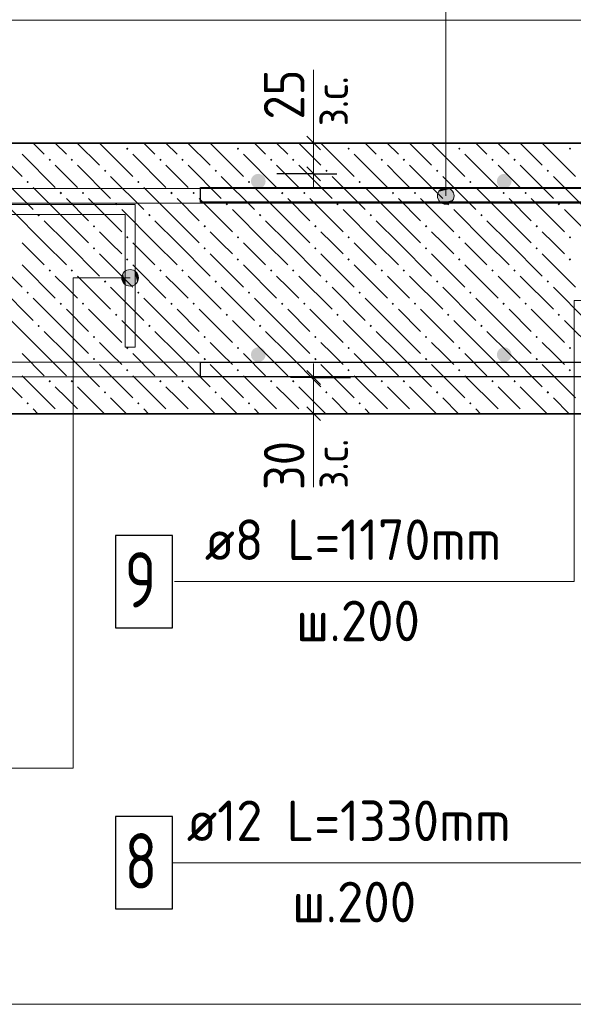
# Model space of a CAD drawing. Header units: millimetres. Extents: x 0 to 42000, y 0 to 29700.
# Tile 22 of 33: x 25088 to 28089, y 21335 to 26670. Entities that reach past the tile are written whole.
import ezdxf

# ---------------------------------------------------------------- set-up
doc = ezdxf.new("R2010")
doc.units = ezdxf.units.MM
for name, color, linetype, lineweight in [('Standard', 7, 'Continuous', 25), ('ЖБ Перекрытие верхний уровень', 7, 'Continuous', 18), ('Обрамление П-обр. равн.', 7, 'Continuous', 25), ('Поперечное армирование AW фон', 7, 'Continuous', 25), ('Размерная линия_ общее', 7, 'Continuous', 13), ('Фиксатор', 7, 'Continuous', 50), ('Фоновоя арматура Х1', 7, 'Continuous', 25)]:
    doc.layers.add(name, color=color, linetype=linetype, lineweight=lineweight)
doc.styles.add('ISOCPEUR', font='txt')

msp = doc.modelspace()

# ---------------------------------------------------------------- hatches: boundary and pattern name
at = {"layer": 'Standard', "linetype": 'Continuous', "lineweight": 13, "transparency": 33554687}
for points in [[(27352.3, 25714.8), (27442.3, 25714.8), (27436, 25737.4)], [(27352.3, 25714.8), (27436, 25737.4), (27358.6, 25737.4)], [(27358.6, 25737.4), (27436, 25737.4), (27419.8, 25753.6)], [(27358.6, 25737.4), (27419.8, 25753.6), (27374.8, 25753.6)], [(27374.8, 25753.6), (27419.8, 25753.6), (27397.3, 25759.9)], [(27358.6, 25692.4), (27442.3, 25714.8), (27352.3, 25714.8)], [(27358.6, 25692.4), (27436, 25692.4), (27442.3, 25714.8)], [(27374.8, 25676.2), (27436, 25692.4), (27358.6, 25692.4)], [(27374.8, 25676.2), (27419.8, 25676.2), (27436, 25692.4)], [(27419.8, 25676.2), (27374.8, 25676.2), (27397.3, 25669.9)], [(25647.6, 25248.8), (25647.6, 25293.8), (25641.3, 25271.3)], [(25663.8, 25232.6), (25663.8, 25310), (25647.6, 25293.8)], [(25663.8, 25232.6), (25647.6, 25293.8), (25647.6, 25248.8)], [(25686.3, 25226.3), (25686.3, 25316.3), (25663.8, 25310)], [(25686.3, 25226.3), (25663.8, 25310), (25663.8, 25232.6)], [(25708.8, 25232.6), (25708.8, 25310), (25686.3, 25316.3)], [(25708.8, 25232.6), (25686.3, 25316.3), (25686.3, 25226.3)], [(25725, 25248.8), (25725, 25293.8), (25708.8, 25310)], [(25725, 25248.8), (25708.8, 25310), (25708.8, 25232.6)], [(25725, 25293.8), (25725, 25248.8), (25731.3, 25271.3)]]:
    msp.add_hatch(color=7, dxfattribs=at).paths.add_polyline_path(points)
at = {"layer": 'ЖБ Перекрытие верхний уровень', "linetype": 'Continuous', "lineweight": 18, "transparency": 33554687}
for points in [[(25664.2, 25970.8), (25670.6, 25977.3), (25677.1, 25970.8), (25670.6, 25964.3)], [(26264.2, 25970.8), (26270.6, 25977.3), (26277.1, 25970.8), (26270.6, 25964.3)], [(26864.2, 25970.8), (26870.6, 25977.3), (26877.1, 25970.8), (26870.6, 25964.3)], [(27464.2, 25970.8), (27470.6, 25977.3), (27477.1, 25970.8), (27470.6, 25964.3)], [(28064.2, 25970.8), (28070.6, 25977.3), (28077.1, 25970.8), (28070.6, 25964.3)], [(25244.2, 25910.8), (25250.7, 25917.3), (25257.2, 25910.8), (25250.7, 25904.3)], [(25364.2, 25910.8), (25370.6, 25917.3), (25377.1, 25910.8), (25370.6, 25904.3)], [(25844.2, 25910.8), (25850.7, 25917.3), (25857.2, 25910.8), (25850.7, 25904.3)], [(25964.2, 25910.8), (25970.6, 25917.3), (25977.1, 25910.8), (25970.6, 25904.3)], [(26444.2, 25910.8), (26450.7, 25917.3), (26457.1, 25910.8), (26450.7, 25904.3)], [(26564.2, 25910.8), (26570.6, 25917.3), (26577.1, 25910.8), (26570.6, 25904.3)], [(27044.2, 25910.8), (27050.7, 25917.3), (27057.1, 25910.8), (27050.7, 25904.3)], [(27164.2, 25910.8), (27170.6, 25917.3), (27177.1, 25910.8), (27170.6, 25904.3)], [(27644.2, 25910.8), (27650.7, 25917.3), (27657.1, 25910.8), (27650.7, 25904.3)], [(27764.2, 25910.8), (27770.6, 25917.3), (27777.1, 25910.8), (27770.6, 25904.3)], [(25544.2, 25850.8), (25550.7, 25857.3), (25557.2, 25850.8), (25550.7, 25844.3)], [(26144.2, 25850.8), (26150.7, 25857.3), (26157.1, 25850.8), (26150.7, 25844.3)], [(26744.2, 25850.8), (26750.7, 25857.3), (26757.1, 25850.8), (26750.7, 25844.3)], [(27344.2, 25850.8), (27350.7, 25857.3), (27357.1, 25850.8), (27350.7, 25844.3)], [(27944.2, 25850.8), (27950.7, 25857.3), (27957.1, 25850.8), (27950.7, 25844.3)], [(25124.2, 25790.8), (25130.7, 25797.3), (25137.2, 25790.8), (25130.7, 25784.3)], [(25724.2, 25790.8), (25730.7, 25797.3), (25737.2, 25790.8), (25730.7, 25784.3)], [(26324.2, 25790.8), (26330.7, 25797.3), (26337.2, 25790.8), (26330.7, 25784.3)], [(26924.2, 25790.8), (26930.7, 25797.3), (26937.2, 25790.8), (26930.7, 25784.3)], [(27524.2, 25790.8), (27530.7, 25797.3), (27537.2, 25790.8), (27530.7, 25784.3)], [(25304.2, 25730.8), (25310.7, 25737.3), (25317.2, 25730.8), (25310.7, 25724.3)], [(25424.2, 25730.8), (25430.7, 25737.3), (25437.2, 25730.8), (25430.7, 25724.3)], [(25904.2, 25730.8), (25910.7, 25737.3), (25917.2, 25730.8), (25910.7, 25724.3)], [(26024.2, 25730.8), (26030.7, 25737.3), (26037.2, 25730.8), (26030.7, 25724.3)], [(26504.2, 25730.8), (26510.7, 25737.3), (26517.2, 25730.8), (26510.7, 25724.3)], [(26624.2, 25730.8), (26630.7, 25737.3), (26637.2, 25730.8), (26630.7, 25724.3)], [(27104.2, 25730.8), (27110.7, 25737.3), (27117.2, 25730.8), (27110.7, 25724.3)], [(27224.2, 25730.8), (27230.7, 25737.3), (27237.2, 25730.8), (27230.7, 25724.3)], [(27704.2, 25730.8), (27710.7, 25737.3), (27717.2, 25730.8), (27710.7, 25724.3)], [(27824.2, 25730.8), (27830.7, 25737.3), (27837.2, 25730.8), (27830.7, 25724.3)], [(25604.2, 25670.8), (25610.7, 25677.3), (25617.2, 25670.8), (25610.7, 25664.3)], [(26204.2, 25670.8), (26210.7, 25677.3), (26217.2, 25670.8), (26210.7, 25664.3)], [(26804.2, 25670.8), (26810.7, 25677.3), (26817.2, 25670.8), (26810.7, 25664.3)], [(27404.2, 25670.8), (27410.7, 25677.3), (27417.2, 25670.8), (27410.7, 25664.3)], [(28004.2, 25670.8), (28010.7, 25677.3), (28017.2, 25670.8), (28010.7, 25664.3)], [(25184.1, 25610.8), (25190.6, 25617.3), (25197.1, 25610.8), (25190.6, 25604.3)], [(25784.1, 25610.8), (25790.6, 25617.3), (25797.1, 25610.8), (25790.6, 25604.3)], [(26384.1, 25610.8), (26390.6, 25617.3), (26397.1, 25610.8), (26390.6, 25604.3)], [(26984.1, 25610.8), (26990.6, 25617.3), (26997.1, 25610.8), (26990.6, 25604.3)], [(27584.1, 25610.8), (27590.6, 25617.3), (27597.1, 25610.8), (27590.6, 25604.3)], [(25484.1, 25550.8), (25490.6, 25557.3), (25497.1, 25550.8), (25490.6, 25544.3)], [(26084.1, 25550.8), (26090.6, 25557.3), (26097.1, 25550.8), (26090.6, 25544.3)], [(26684.1, 25550.8), (26690.6, 25557.3), (26697.1, 25550.8), (26690.6, 25544.3)], [(27284.1, 25550.8), (27290.6, 25557.3), (27297.1, 25550.8), (27290.6, 25544.3)], [(27884.1, 25550.8), (27890.6, 25557.3), (27897.1, 25550.8), (27890.6, 25544.3)], [(25664.2, 25490.8), (25670.6, 25497.3), (25677.1, 25490.8), (25670.6, 25484.3)], [(26264.2, 25490.8), (26270.6, 25497.3), (26277.1, 25490.8), (26270.6, 25484.3)], [(26864.2, 25490.8), (26870.6, 25497.3), (26877.1, 25490.8), (26870.6, 25484.3)], [(27464.2, 25490.8), (27470.6, 25497.3), (27477.1, 25490.8), (27470.6, 25484.3)], [(28064.2, 25490.8), (28070.6, 25497.3), (28077.1, 25490.8), (28070.6, 25484.3)], [(25484.1, 25430.8), (25490.6, 25437.3), (25497.1, 25430.8), (25490.6, 25424.3)], [(26084.1, 25430.8), (26090.6, 25437.3), (26097.1, 25430.8), (26090.6, 25424.3)], [(26684.1, 25430.8), (26690.6, 25437.3), (26697.1, 25430.8), (26690.6, 25424.3)], [(27284.1, 25430.8), (27290.6, 25437.3), (27297.1, 25430.8), (27290.6, 25424.3)], [(27884.1, 25430.8), (27890.6, 25437.3), (27897.1, 25430.8), (27890.6, 25424.3)], [(25664.2, 25370.8), (25670.6, 25377.3), (25677.1, 25370.8), (25670.6, 25364.3)], [(26264.2, 25370.8), (26270.6, 25377.3), (26277.1, 25370.8), (26270.6, 25364.3)], [(26864.2, 25370.8), (26870.6, 25377.3), (26877.1, 25370.8), (26870.6, 25364.3)], [(27464.2, 25370.8), (27470.6, 25377.3), (27477.1, 25370.8), (27470.6, 25364.3)], [(28064.2, 25370.8), (28070.6, 25377.3), (28077.1, 25370.8), (28070.6, 25364.3)], [(25244.2, 25310.8), (25250.7, 25317.3), (25257.2, 25310.8), (25250.7, 25304.3)], [(25364.2, 25310.8), (25370.6, 25317.3), (25377.1, 25310.8), (25370.6, 25304.3)], [(25844.2, 25310.8), (25850.7, 25317.3), (25857.2, 25310.8), (25850.7, 25304.3)], [(25964.2, 25310.8), (25970.6, 25317.3), (25977.1, 25310.8), (25970.6, 25304.3)], [(26444.2, 25310.8), (26450.7, 25317.3), (26457.1, 25310.8), (26450.7, 25304.3)], [(26564.2, 25310.8), (26570.6, 25317.3), (26577.1, 25310.8), (26570.6, 25304.3)], [(27044.2, 25310.8), (27050.7, 25317.3), (27057.1, 25310.8), (27050.7, 25304.3)], [(27164.2, 25310.8), (27170.6, 25317.3), (27177.1, 25310.8), (27170.6, 25304.3)], [(27644.2, 25310.8), (27650.7, 25317.3), (27657.1, 25310.8), (27650.7, 25304.3)], [(27764.2, 25310.8), (27770.6, 25317.3), (27777.1, 25310.8), (27770.6, 25304.3)], [(25544.2, 25250.8), (25550.7, 25257.3), (25557.2, 25250.8), (25550.7, 25244.3)], [(26144.2, 25250.8), (26150.7, 25257.3), (26157.1, 25250.8), (26150.7, 25244.3)], [(26744.2, 25250.8), (26750.7, 25257.3), (26757.1, 25250.8), (26750.7, 25244.3)], [(27344.2, 25250.8), (27350.7, 25257.3), (27357.1, 25250.8), (27350.7, 25244.3)], [(27944.2, 25250.8), (27950.7, 25257.3), (27957.1, 25250.8), (27950.7, 25244.3)], [(25124.2, 25190.8), (25130.7, 25197.3), (25137.2, 25190.8), (25130.7, 25184.3)], [(25724.2, 25190.8), (25730.7, 25197.3), (25737.2, 25190.8), (25730.7, 25184.3)], [(26324.2, 25190.8), (26330.7, 25197.3), (26337.2, 25190.8), (26330.7, 25184.3)], [(26924.2, 25190.8), (26930.7, 25197.3), (26937.2, 25190.8), (26930.7, 25184.3)], [(27524.2, 25190.8), (27530.7, 25197.3), (27537.2, 25190.8), (27530.7, 25184.3)], [(25304.2, 25130.8), (25310.7, 25137.3), (25317.2, 25130.8), (25310.7, 25124.3)], [(25424.2, 25130.8), (25430.7, 25137.3), (25437.2, 25130.8), (25430.7, 25124.3)], [(25904.2, 25130.8), (25910.7, 25137.3), (25917.2, 25130.8), (25910.7, 25124.3)], [(26024.2, 25130.8), (26030.7, 25137.3), (26037.2, 25130.8), (26030.7, 25124.3)], [(26504.2, 25130.8), (26510.7, 25137.3), (26517.2, 25130.8), (26510.7, 25124.3)], [(26624.2, 25130.8), (26630.7, 25137.3), (26637.2, 25130.8), (26630.7, 25124.3)], [(27104.2, 25130.8), (27110.7, 25137.3), (27117.2, 25130.8), (27110.7, 25124.3)], [(27224.2, 25130.8), (27230.7, 25137.3), (27237.2, 25130.8), (27230.7, 25124.3)], [(27704.2, 25130.8), (27710.7, 25137.3), (27717.2, 25130.8), (27710.7, 25124.3)], [(27824.2, 25130.8), (27830.7, 25137.3), (27837.2, 25130.8), (27830.7, 25124.3)], [(25604.2, 25070.8), (25610.7, 25077.3), (25617.2, 25070.8), (25610.7, 25064.3)], [(26204.2, 25070.8), (26210.7, 25077.3), (26217.2, 25070.8), (26210.7, 25064.3)], [(26804.2, 25070.8), (26810.7, 25077.3), (26817.2, 25070.8), (26810.7, 25064.3)], [(27404.2, 25070.8), (27410.7, 25077.3), (27417.2, 25070.8), (27410.7, 25064.3)], [(28004.2, 25070.8), (28010.7, 25077.3), (28017.2, 25070.8), (28010.7, 25064.3)], [(25184.1, 25010.8), (25190.6, 25017.3), (25197.1, 25010.8), (25190.6, 25004.3)], [(25784.1, 25010.8), (25790.6, 25017.3), (25797.1, 25010.8), (25790.6, 25004.3)], [(26384.1, 25010.8), (26390.6, 25017.3), (26397.1, 25010.8), (26390.6, 25004.3)], [(26984.1, 25010.8), (26990.6, 25017.3), (26997.1, 25010.8), (26990.6, 25004.3)], [(27584.1, 25010.8), (27590.6, 25017.3), (27597.1, 25010.8), (27590.6, 25004.3)], [(25484.1, 24950.8), (25490.6, 24957.3), (25497.1, 24950.8), (25490.6, 24944.3)], [(26084.1, 24950.8), (26090.6, 24957.3), (26097.1, 24950.8), (26090.6, 24944.3)], [(26684.1, 24950.8), (26690.6, 24957.3), (26697.1, 24950.8), (26690.6, 24944.3)], [(27284.1, 24950.8), (27290.6, 24957.3), (27297.1, 24950.8), (27290.6, 24944.3)], [(27884.1, 24950.8), (27890.6, 24957.3), (27897.1, 24950.8), (27890.6, 24944.3)], [(25664.2, 24890.8), (25670.6, 24897.3), (25677.1, 24890.8), (25670.6, 24884.3)], [(26264.2, 24890.8), (26270.6, 24897.3), (26277.1, 24890.8), (26270.6, 24884.3)], [(26864.2, 24890.8), (26870.6, 24897.3), (26877.1, 24890.8), (26870.6, 24884.3)], [(27464.2, 24890.8), (27470.6, 24897.3), (27477.1, 24890.8), (27470.6, 24884.3)], [(28064.2, 24890.8), (28070.6, 24897.3), (28077.1, 24890.8), (28070.6, 24884.3)], [(25484.1, 24830.8), (25490.6, 24837.3), (25497.1, 24830.8), (25490.6, 24824.3)], [(26084.1, 24830.8), (26090.6, 24837.3), (26097.1, 24830.8), (26090.6, 24824.3)], [(26684.1, 24830.8), (26690.6, 24837.3), (26697.1, 24830.8), (26690.6, 24824.3)], [(27284.1, 24830.8), (27290.6, 24837.3), (27297.1, 24830.8), (27290.6, 24824.3)], [(27884.1, 24830.8), (27890.6, 24837.3), (27897.1, 24830.8), (27890.6, 24824.3)], [(25664.2, 24770.8), (25670.6, 24777.3), (25677.1, 24770.8), (25670.6, 24764.3)], [(26264.2, 24770.8), (26270.6, 24777.3), (26277.1, 24770.8), (26270.6, 24764.3)], [(26864.2, 24770.8), (26870.6, 24777.3), (26877.1, 24770.8), (26870.6, 24764.3)], [(27464.2, 24770.8), (27470.6, 24777.3), (27477.1, 24770.8), (27470.6, 24764.3)], [(28064.2, 24770.8), (28070.6, 24777.3), (28077.1, 24770.8), (28070.6, 24764.3)], [(25244.2, 24710.8), (25250.7, 24717.3), (25257.2, 24710.8), (25250.7, 24704.3)], [(25364.2, 24710.8), (25370.6, 24717.3), (25377.1, 24710.8), (25370.6, 24704.3)], [(25844.2, 24710.8), (25850.7, 24717.3), (25857.2, 24710.8), (25850.7, 24704.3)], [(25964.2, 24710.8), (25970.6, 24717.3), (25977.1, 24710.8), (25970.6, 24704.3)], [(26444.2, 24710.8), (26450.7, 24717.3), (26457.1, 24710.8), (26450.7, 24704.3)], [(26564.2, 24710.8), (26570.6, 24717.3), (26577.1, 24710.8), (26570.6, 24704.3)], [(27044.2, 24710.8), (27050.7, 24717.3), (27057.1, 24710.8), (27050.7, 24704.3)], [(27164.2, 24710.8), (27170.6, 24717.3), (27177.1, 24710.8), (27170.6, 24704.3)], [(27644.2, 24710.8), (27650.7, 24717.3), (27657.1, 24710.8), (27650.7, 24704.3)], [(27764.2, 24710.8), (27770.6, 24717.3), (27777.1, 24710.8), (27770.6, 24704.3)], [(25544.2, 24650.8), (25550.7, 24657.3), (25557.2, 24650.8), (25550.7, 24644.3)], [(26144.2, 24650.8), (26150.7, 24657.3), (26157.1, 24650.8), (26150.7, 24644.3)], [(26744.2, 24650.8), (26750.7, 24657.3), (26757.1, 24650.8), (26750.7, 24644.3)], [(27344.2, 24650.8), (27350.7, 24657.3), (27357.1, 24650.8), (27350.7, 24644.3)], [(27944.2, 24650.8), (27950.7, 24657.3), (27957.1, 24650.8), (27950.7, 24644.3)], [(25124.2, 24590.8), (25130.7, 24597.3), (25137.2, 24590.8), (25130.7, 24584.3)], [(25724.2, 24590.8), (25730.7, 24597.3), (25737.2, 24590.8), (25730.7, 24584.3)], [(26324.2, 24590.8), (26330.7, 24597.3), (26337.2, 24590.8), (26330.7, 24584.3)], [(26924.2, 24590.8), (26930.7, 24597.3), (26937.2, 24590.8), (26930.7, 24584.3)], [(27524.2, 24590.8), (27530.7, 24597.3), (27537.2, 24590.8), (27530.7, 24584.3)], [(25308.2, 24534.9), (25310.7, 24537.3), (25313.1, 24534.9)], [(25428.2, 24534.9), (25430.7, 24537.3), (25433.1, 24534.9)], [(25908.2, 24534.9), (25910.7, 24537.3), (25913.1, 24534.9)], [(26028.2, 24534.9), (26030.7, 24537.3), (26033.1, 24534.9)], [(26508.2, 24534.9), (26510.7, 24537.3), (26513.1, 24534.9)], [(26628.2, 24534.9), (26630.7, 24537.3), (26633.1, 24534.9)], [(27108.2, 24534.9), (27110.7, 24537.3), (27113.1, 24534.9)], [(27228.2, 24534.9), (27230.7, 24537.3), (27233.1, 24534.9)], [(27708.2, 24534.9), (27710.7, 24537.3), (27713.1, 24534.9)], [(27828.2, 24534.9), (27830.7, 24537.3), (27833.1, 24534.9)]]:
    msp.add_hatch(color=7, dxfattribs=at).paths.add_polyline_path(points, flags=16)
at = {"layer": 'Фоновоя арматура Х1', "linetype": 'Continuous', "lineweight": 18, "transparency": 33554687}
for points in [[(26420.9, 25794.9), (26417.9, 25810.2), (26409.2, 25823.1), (26396.2, 25831.8), (26380.9, 25834.9), (26365.6, 25831.8), (26352.6, 25823.1), (26344, 25810.2), (26340.9, 25794.9), (26344, 25779.5), (26352.6, 25766.6), (26365.6, 25757.9), (26380.9, 25754.9), (26396.2, 25757.9), (26409.2, 25766.6), (26417.9, 25779.5)], [(27754.2, 25794.9), (27751.2, 25810.2), (27742.5, 25823.1), (27729.6, 25831.8), (27714.3, 25834.9), (27698.9, 25831.8), (27686, 25823.1), (27677.3, 25810.2), (27674.2, 25794.9), (27677.3, 25779.5), (27686, 25766.6), (27698.9, 25757.9), (27714.3, 25754.9), (27729.6, 25757.9), (27742.5, 25766.6), (27751.2, 25779.5)], [(26420.9, 24854.9), (26417.9, 24870.2), (26409.2, 24883.1), (26396.2, 24891.8), (26380.9, 24894.9), (26365.6, 24891.8), (26352.6, 24883.1), (26344, 24870.2), (26340.9, 24854.9), (26344, 24839.6), (26352.6, 24826.6), (26365.6, 24817.9), (26380.9, 24814.8), (26396.2, 24817.9), (26409.2, 24826.6), (26417.9, 24839.6)], [(27754.2, 24854.9), (27751.2, 24870.2), (27742.5, 24883.1), (27729.6, 24891.8), (27714.3, 24894.9), (27698.9, 24891.8), (27686, 24883.1), (27677.3, 24870.2), (27674.2, 24854.9), (27677.3, 24839.6), (27686, 24826.6), (27698.9, 24817.9), (27714.3, 24814.8), (27729.6, 24817.9), (27742.5, 24826.6), (27751.2, 24839.6)]]:
    msp.add_hatch(color=7, dxfattribs=at).paths.add_polyline_path(points)

# ---------------------------------------------------------------- linework, layer by layer
at = {"layer": 'Standard', "color": 7, "linetype": 'Continuous', "lineweight": 13, "transparency": 33554687}
for p, q in [((26681.3, 26001.5), (26681.3, 26399)), ((27397.3, 25759.9), (27397.3, 25759.9)), ((27352.3, 25714.8), (27352.3, 25714.8)), ((27397.3, 25669.9), (27397.3, 25669.9)), ((27442.3, 25714.8), (27442.3, 25714.8)), ((25686.3, 25316.3), (25686.3, 25316.3)), ((25641.3, 25271.3), (25641.3, 25271.3)), ((25731.3, 25271.3), (25731.3, 25271.3)), ((25686.3, 25226.3), (25686.3, 25226.3)), ((26681.3, 24534.9), (26681.3, 24137.4))]:
    msp.add_line(p, q, dxfattribs=at)
for points in [[(27397.3, 25714.8), (27397.3, 26998.2), (25397.6, 26998.2)], [(25686.3, 25271.3), (25376.7, 25271.3), (25376.7, 22614.8), (22476.5, 22614.8)], [(28954.2, 25148), (28094.2, 25148), (28094.2, 23624.9), (25927.4, 23624.9)], [(28854.2, 23641.5), (28300.9, 23641.5), (28300.9, 22101.8), (25916.6, 22101.8)]]:
    msp.add_lwpolyline(points, dxfattribs=at)
at = {"layer": 'Standard', "color": 254, "linetype": 'Continuous', "lineweight": 13, "true_color": 0xc4c4ff, "transparency": 33554687}
msp.add_lwpolyline([(22744, 21334.9), (41115.4, 21334.9), (41115.4, 26668.2), (22744, 26668.2), (22744, 21334.9)], dxfattribs=at)
at = {"layer": 'Standard', "color": 7, "linetype": 'Continuous', "lineweight": 13, "transparency": 33554687}
for centre in [(27397.3, 25714.8), (25686.3, 25271.3)]:
    msp.add_circle(centre, 45, dxfattribs=at)
at = {"layer": 'ЖБ Перекрытие верхний уровень', "color": 7, "linetype": 'Continuous', "lineweight": 35, "transparency": 33554687}
for p, q in [((30314.3, 26001.5), (23410.7, 26001.5)), ((23410.7, 24534.9), (28647.6, 24534.9))]:
    msp.add_line(p, q, dxfattribs=at)
at = {"layer": 'ЖБ Перекрытие верхний уровень', "color": 9, "linetype": 'Continuous', "lineweight": 18, "true_color": 0xc7c7c7, "transparency": 33554687}
for p, q in [((24920.7, 26000.8), (25100.7, 25820.8)), ((25160, 26001.5), (25220.7, 25940.8)), ((25280, 26001.5), (25340.7, 25940.8)), ((25400, 26001.5), (25520.7, 25880.8)), ((25520.7, 26000.8), (25700.7, 25820.8)), ((25640.7, 26000.8), (25640, 26001.5)), ((25760, 26001.5), (25820.7, 25940.8)), ((25880, 26001.5), (25940.7, 25940.8)), ((26000, 26001.5), (26120.7, 25880.8)), ((26120.7, 26000.8), (26300.7, 25820.8)), ((26240.7, 26000.8), (26240, 26001.5)), ((26360, 26001.5), (26420.7, 25940.8)), ((26480, 26001.5), (26540.7, 25940.8)), ((26600, 26001.5), (26720.7, 25880.8)), ((26720.7, 26000.8), (26900.7, 25820.8)), ((26840.7, 26000.8), (26840, 26001.5)), ((26960, 26001.5), (27020.7, 25940.8)), ((27080, 26001.5), (27140.7, 25940.8)), ((27200, 26001.5), (27320.7, 25880.8)), ((27320.7, 26000.8), (27500.7, 25820.8)), ((27440.7, 26000.8), (27440, 26001.5)), ((27560, 26001.5), (27620.7, 25940.8)), ((27680, 26001.5), (27740.7, 25940.8)), ((27800, 26001.5), (27920.7, 25880.8)), ((27920.7, 26000.8), (28100.7, 25820.8)), ((28040.7, 26000.8), (28040, 26001.5)), ((25100.7, 25940.8), (25280.6, 25760.8)), ((25700.7, 25940.8), (25880.6, 25760.8)), ((26300.7, 25940.8), (26480.6, 25760.8)), ((26900.7, 25940.8), (27080.7, 25760.8)), ((27500.7, 25940.8), (27680.7, 25760.8)), ((25340.7, 25820.8), (25280.6, 25880.8)), ((25400.7, 25880.8), (25580.6, 25700.8)), ((25940.7, 25820.8), (25880.6, 25880.8)), ((26000.7, 25880.8), (26180.6, 25700.8)), ((26540.7, 25820.8), (26480.6, 25880.8)), ((26600.7, 25880.8), (26780.7, 25700.8)), ((27140.7, 25820.8), (27080.7, 25880.8)), ((27200.7, 25880.8), (27380.7, 25700.8)), ((27740.7, 25820.8), (27680.7, 25880.8)), ((27800.7, 25880.8), (27980.7, 25700.8)), ((24980.6, 25820.8), (25160.7, 25640.8)), ((25400.7, 25760.8), (25340.7, 25820.8)), ((25580.6, 25820.8), (25760.7, 25640.8)), ((26000.7, 25760.8), (25940.7, 25820.8)), ((26180.6, 25820.8), (26360.7, 25640.8)), ((26600.7, 25760.8), (26540.7, 25820.8)), ((26780.7, 25820.8), (26960.7, 25640.8)), ((27200.7, 25760.8), (27140.7, 25820.8)), ((27380.7, 25820.8), (27560.7, 25640.8)), ((27800.7, 25760.8), (27740.7, 25820.8)), ((27980.7, 25820.8), (28160.7, 25640.8)), ((25340.7, 25580.8), (25160.7, 25760.8)), ((25940.7, 25580.8), (25760.7, 25760.8)), ((26540.7, 25580.8), (26360.7, 25760.8)), ((27140.7, 25580.8), (26960.7, 25760.8)), ((27740.7, 25580.8), (27560.7, 25760.8)), ((25340.7, 25700.8), (25460.7, 25580.8)), ((25460.7, 25700.8), (25640.7, 25520.8)), ((25940.7, 25700.8), (26060.7, 25580.8)), ((26060.7, 25700.8), (26240.7, 25520.8)), ((26540.7, 25700.8), (26660.7, 25580.8)), ((26660.7, 25700.8), (26840.7, 25520.8)), ((27140.7, 25700.8), (27260.7, 25580.8)), ((27260.7, 25700.8), (27440.7, 25520.8)), ((27740.7, 25700.8), (27860.7, 25580.8)), ((27860.7, 25700.8), (28040.7, 25520.8)), ((25220.7, 25460.8), (25040.7, 25640.8)), ((25820.7, 25460.8), (25640.7, 25640.8)), ((26420.7, 25460.8), (26240.7, 25640.8)), ((27020.7, 25460.8), (26840.7, 25640.8)), ((27620.7, 25460.8), (27440.7, 25640.8)), ((28220.7, 25460.8), (28040.7, 25640.8)), ((25220.7, 25580.8), (25340.7, 25460.8)), ((25340.7, 25580.8), (25460.7, 25460.8)), ((25820.7, 25580.8), (25940.7, 25460.8)), ((25940.7, 25580.8), (26060.7, 25460.8)), ((26420.7, 25580.8), (26540.7, 25460.8)), ((26540.7, 25580.8), (26660.7, 25460.8)), ((27020.7, 25580.8), (27140.7, 25460.8)), ((27140.7, 25580.8), (27260.7, 25460.8)), ((27620.7, 25580.8), (27740.7, 25460.8)), ((27740.7, 25580.8), (27860.7, 25460.8)), ((25580.6, 25460.8), (25520.7, 25520.8)), ((26180.6, 25460.8), (26120.7, 25520.8)), ((26780.7, 25460.8), (26720.7, 25520.8)), ((27380.7, 25460.8), (27320.7, 25520.8)), ((27980.7, 25460.8), (27920.7, 25520.8)), ((25100.7, 25460.8), (25220.7, 25340.8)), ((25220.7, 25460.8), (25340.7, 25340.8)), ((25340.7, 25460.8), (25520.7, 25280.8)), ((25640.7, 25400.8), (25580.6, 25460.8)), ((25700.7, 25460.8), (25820.7, 25340.8)), ((25820.7, 25460.8), (25940.7, 25340.8)), ((25940.7, 25460.8), (26120.7, 25280.8)), ((26240.7, 25400.8), (26180.6, 25460.8)), ((26300.7, 25460.8), (26420.7, 25340.8)), ((26420.7, 25460.8), (26540.7, 25340.8)), ((26540.7, 25460.8), (26720.7, 25280.8)), ((26840.7, 25400.8), (26780.7, 25460.8)), ((26900.7, 25460.8), (27020.7, 25340.8)), ((27020.7, 25460.8), (27140.7, 25340.8)), ((27140.7, 25460.8), (27320.7, 25280.8)), ((27440.7, 25400.8), (27380.7, 25460.8)), ((27500.7, 25460.8), (27620.7, 25340.8)), ((27620.7, 25460.8), (27740.7, 25340.8)), ((27740.7, 25460.8), (27920.7, 25280.8)), ((28040.7, 25400.8), (27980.7, 25460.8)), ((24920.7, 25400.8), (25100.7, 25220.8)), ((25520.7, 25400.8), (25700.7, 25220.8)), ((26120.7, 25400.8), (26300.7, 25220.8)), ((26720.7, 25400.8), (26900.7, 25220.8)), ((27320.7, 25400.8), (27500.7, 25220.8)), ((27920.7, 25400.8), (28100.7, 25220.8)), ((25100.7, 25340.8), (25280.6, 25160.8)), ((25700.7, 25340.8), (25880.6, 25160.8)), ((26300.7, 25340.8), (26480.6, 25160.8)), ((26900.7, 25340.8), (27080.7, 25160.8)), ((27500.7, 25340.8), (27680.7, 25160.8)), ((25340.7, 25220.8), (25280.6, 25280.8)), ((25400.7, 25280.8), (25580.6, 25100.8)), ((25940.7, 25220.8), (25880.6, 25280.8)), ((26000.7, 25280.8), (26180.6, 25100.8)), ((26540.7, 25220.8), (26480.6, 25280.8)), ((26600.7, 25280.8), (26780.7, 25100.8)), ((27140.7, 25220.8), (27080.7, 25280.8)), ((27200.7, 25280.8), (27380.7, 25100.8)), ((27740.7, 25220.8), (27680.7, 25280.8)), ((27800.7, 25280.8), (27980.7, 25100.8)), ((24980.6, 25220.8), (25160.7, 25040.8)), ((25400.7, 25160.8), (25340.7, 25220.8)), ((25580.6, 25220.8), (25760.7, 25040.8)), ((26000.7, 25160.8), (25940.7, 25220.8)), ((26180.6, 25220.8), (26360.7, 25040.8)), ((26600.7, 25160.8), (26540.7, 25220.8)), ((26780.7, 25220.8), (26960.7, 25040.8)), ((27200.7, 25160.8), (27140.7, 25220.8)), ((27380.7, 25220.8), (27560.7, 25040.8)), ((27800.7, 25160.8), (27740.7, 25220.8)), ((27980.7, 25220.8), (28160.7, 25040.8)), ((25340.7, 24980.8), (25160.7, 25160.8)), ((25940.7, 24980.8), (25760.7, 25160.8)), ((26540.7, 24980.8), (26360.7, 25160.8)), ((27140.7, 24980.8), (26960.7, 25160.8)), ((27740.7, 24980.8), (27560.7, 25160.8)), ((25340.7, 25100.8), (25460.7, 24980.8)), ((25460.7, 25100.8), (25640.7, 24920.8)), ((25940.7, 25100.8), (26060.7, 24980.8)), ((26060.7, 25100.8), (26240.7, 24920.8)), ((26540.7, 25100.8), (26660.7, 24980.8)), ((26660.7, 25100.8), (26840.7, 24920.8)), ((27140.7, 25100.8), (27260.7, 24980.8)), ((27260.7, 25100.8), (27440.7, 24920.8)), ((27740.7, 25100.8), (27860.7, 24980.8)), ((27860.7, 25100.8), (28040.7, 24920.8)), ((25220.7, 24860.8), (25040.7, 25040.8)), ((25820.7, 24860.8), (25640.7, 25040.8)), ((26420.7, 24860.8), (26240.7, 25040.8)), ((27020.7, 24860.8), (26840.7, 25040.8)), ((27620.7, 24860.8), (27440.7, 25040.8)), ((28220.7, 24860.8), (28040.7, 25040.8)), ((25220.7, 24980.8), (25340.7, 24860.8)), ((25340.7, 24980.8), (25460.7, 24860.8)), ((25820.7, 24980.8), (25940.7, 24860.8)), ((25940.7, 24980.8), (26060.7, 24860.8)), ((26420.7, 24980.8), (26540.7, 24860.8)), ((26540.7, 24980.8), (26660.7, 24860.8)), ((27020.7, 24980.8), (27140.7, 24860.8)), ((27140.7, 24980.8), (27260.7, 24860.8)), ((27620.7, 24980.8), (27740.7, 24860.8)), ((27740.7, 24980.8), (27860.7, 24860.8)), ((25580.6, 24860.8), (25520.7, 24920.8)), ((26180.6, 24860.8), (26120.7, 24920.8)), ((26780.7, 24860.8), (26720.7, 24920.8)), ((27380.7, 24860.8), (27320.7, 24920.8)), ((27980.7, 24860.8), (27920.7, 24920.8)), ((25100.7, 24860.8), (25220.7, 24740.8)), ((25220.7, 24860.8), (25340.7, 24740.8)), ((25340.7, 24860.8), (25520.7, 24680.8)), ((25640.7, 24800.8), (25580.6, 24860.8)), ((25700.7, 24860.8), (25820.7, 24740.8)), ((25820.7, 24860.8), (25940.7, 24740.8)), ((25940.7, 24860.8), (26120.7, 24680.8)), ((26240.7, 24800.8), (26180.6, 24860.8)), ((26300.7, 24860.8), (26420.7, 24740.8)), ((26420.7, 24860.8), (26540.7, 24740.8)), ((26540.7, 24860.8), (26720.7, 24680.8)), ((26840.7, 24800.8), (26780.7, 24860.8)), ((26900.7, 24860.8), (27020.7, 24740.8)), ((27020.7, 24860.8), (27140.7, 24740.8)), ((27140.7, 24860.8), (27320.7, 24680.8)), ((27440.7, 24800.8), (27380.7, 24860.8)), ((27500.7, 24860.8), (27620.7, 24740.8)), ((27620.7, 24860.8), (27740.7, 24740.8)), ((27740.7, 24860.8), (27920.7, 24680.8)), ((28040.7, 24800.8), (27980.7, 24860.8)), ((24920.7, 24800.8), (25100.7, 24620.8)), ((25520.7, 24800.8), (25700.7, 24620.8)), ((26120.7, 24800.8), (26300.7, 24620.8)), ((26720.7, 24800.8), (26900.7, 24620.8)), ((27320.7, 24800.8), (27500.7, 24620.8)), ((27920.7, 24800.8), (28100.7, 24620.8)), ((25100.7, 24740.8), (25280.6, 24560.8)), ((25700.7, 24740.8), (25880.6, 24560.8)), ((26300.7, 24740.8), (26480.6, 24560.8)), ((26900.7, 24740.8), (27080.7, 24560.8)), ((27500.7, 24740.8), (27680.7, 24560.8)), ((25340.7, 24620.8), (25280.6, 24680.8)), ((25400.7, 24680.8), (25546.6, 24534.9)), ((25940.7, 24620.8), (25880.6, 24680.8)), ((26000.7, 24680.8), (26146.6, 24534.9)), ((26540.7, 24620.8), (26480.6, 24680.8)), ((26600.7, 24680.8), (26746.6, 24534.9)), ((27140.7, 24620.8), (27080.7, 24680.8)), ((27200.7, 24680.8), (27346.6, 24534.9)), ((27740.7, 24620.8), (27680.7, 24680.8)), ((27800.7, 24680.8), (27946.6, 24534.9)), ((25400.7, 24560.8), (25340.7, 24620.8)), ((25580.6, 24620.8), (25666.6, 24534.9)), ((26000.7, 24560.8), (25940.7, 24620.8)), ((26180.6, 24620.8), (26266.6, 24534.9)), ((26600.7, 24560.8), (26540.7, 24620.8)), ((26780.7, 24620.8), (26866.6, 24534.9)), ((27200.7, 24560.8), (27140.7, 24620.8)), ((27380.7, 24620.8), (27466.6, 24534.9)), ((27800.7, 24560.8), (27740.7, 24620.8)), ((27980.7, 24620.8), (28066.6, 24534.9)), ((25186.6, 24534.9), (25160.7, 24560.8)), ((25786.6, 24534.9), (25760.7, 24560.8)), ((26386.6, 24534.9), (26360.7, 24560.8)), ((26986.6, 24534.9), (26960.7, 24560.8)), ((27586.6, 24534.9), (27560.7, 24560.8))]:
    msp.add_line(p, q, dxfattribs=at)
at = {"layer": 'Обрамление П-обр. равн.', "color": 38, "linetype": 'Continuous', "lineweight": 25, "true_color": 0x5f1e0f, "transparency": 33554687}
msp.add_lwpolyline([(26067.6, 25761.5), (30147.6, 25761.5), (30147.6, 24734.9), (26067.6, 24734.9), (26067.6, 24814.8), (30067.6, 24814.8), (30067.6, 25681.5), (26067.6, 25681.5), (26067.6, 25761.5)], dxfattribs=at)
at = {"layer": 'Обрамление П-обр. равн.', "color": 7, "linetype": 'Continuous', "lineweight": 25, "transparency": 33554687}
msp.add_lwpolyline([(25606.6, 21851.8), (25916.6, 21851.8), (25916.6, 22351.8), (25606.6, 22351.8), (25606.6, 21851.8)], dxfattribs=at)
at = {"layer": 'Поперечное армирование AW фон', "color": 7, "linetype": 'Continuous', "lineweight": 25, "transparency": 33554687}
msp.add_lwpolyline([(25606.6, 23374.9), (25916.6, 23374.9), (25916.6, 23874.9), (25606.6, 23874.9), (25606.6, 23374.9)], dxfattribs=at)
at = {"layer": 'Размерная линия_ общее', "color": 7, "linetype": 'Continuous', "lineweight": 25, "transparency": 33554687}
for p, q in [((26718.8, 25964), (26643.8, 26039)), ((26718.8, 25797.4), (26643.8, 25872.4)), ((26643.8, 24769), (26718.8, 24694)), ((26643.8, 24572.4), (26718.8, 24497.4))]:
    msp.add_line(p, q, dxfattribs=at)
at = {"layer": 'Размерная линия_ общее', "color": 7, "linetype": 'Continuous', "lineweight": 13, "transparency": 33554687}
for p, q in [((26681.3, 26001.5), (26681.3, 26076.5)), ((26681.3, 25834.9), (26681.3, 26001.5)), ((26681.3, 25834.9), (26681.3, 25759.9)), ((26681.3, 24731.5), (26681.3, 24806.5)), ((26681.3, 24731.5), (26681.3, 24534.9)), ((26681.3, 24534.9), (26681.3, 24459.9))]:
    msp.add_line(p, q, dxfattribs=at)
at = {"layer": 'Размерная линия_ общее', "color": 253, "linetype": 'Continuous', "lineweight": -3, "true_color": 0xa0a0a0, "transparency": 33554687}
for p, q in [((26681.3, 26001.5), (26349.7, 26001.5)), ((26681.3, 26001.5), (26556.3, 26001.5)), ((26681.3, 26001.5), (26806.3, 26001.5)), ((26681.3, 25834.9), (26481.3, 25834.9)), ((26681.3, 25834.9), (26556.3, 25834.9)), ((26681.3, 25834.9), (26806.3, 25834.9)), ((26681.3, 24731.5), (26556.3, 24731.5)), ((26681.3, 24731.5), (26806.3, 24731.5)), ((26681.3, 24731.5), (26881.3, 24731.5)), ((26681.3, 24534.9), (26349.7, 24534.9)), ((26681.3, 24534.9), (26556.3, 24534.9)), ((26681.3, 24534.9), (26806.3, 24534.9))]:
    msp.add_line(p, q, dxfattribs=at)
at = {"layer": 'Фиксатор', "color": 251, "linetype": 'Continuous', "lineweight": 13, "true_color": 0x494949, "transparency": 33554687}
msp.add_lwpolyline([(24279.6, 24894.9), (24279.6, 25668.2), (25713, 25668.2), (25713, 24894.9), (25659.6, 24894.9), (25659.6, 25614.8), (24333, 25614.8), (24333, 24894.9), (24279.6, 24894.9)], dxfattribs=at)
at = {"layer": 'Фоновоя арматура Х1', "color": 251, "linetype": 'Continuous', "lineweight": 18, "true_color": 0x656565, "transparency": 33554687}
for points in [[(23370.7, 25754.9), (30147.6, 25754.9), (30147.6, 25674.9), (23370.7, 25674.9), (23370.7, 25754.9)], [(23370.7, 24814.8), (30147.6, 24814.8), (30147.6, 24734.9), (23370.7, 24734.9), (23370.7, 24814.8)]]:
    msp.add_lwpolyline(points, dxfattribs=at)

# ---------------------------------------------------------------- texts
at = {"layer": 'Обрамление П-обр. равн.', "color": 7, "linetype": 'Continuous', "lineweight": 13, "transparency": 33554687, "attachment_point": 7, "style": 'ISOCPEUR'}
for s, insert, char_height, width in [('\\W0.94;ø12 L=1330mm ', (25993.2, 22219.2), 220, 2104.383), ('\\W0.78;8', (25656.6, 21961.8), 300, 326.407), ('\\W0.95;ш.200 ', (26565.2, 21779.2), 220, 962.136)]:
    msp.add_mtext(s, dxfattribs=dict(at, insert=insert, char_height=char_height, width=width))
at = {"layer": 'Поперечное армирование AW фон', "color": 7, "linetype": 'Continuous', "lineweight": 13, "transparency": 33554687, "attachment_point": 7, "style": 'ISOCPEUR'}
for s, insert, char_height, width in [('\\W0.93;ø8 L=1170mm ', (26090.9, 23742.2), 220, 1949.975), ('\\W0.78;9', (25656.6, 23484.9), 300, 326.407), ('\\W0.95;ш.200 ', (26585.9, 23302.2), 220, 962.129)]:
    msp.add_mtext(s, dxfattribs=dict(at, insert=insert, char_height=char_height, width=width))
at = {"layer": 'Размерная линия_ общее', "color": 7, "linetype": 'Continuous', "lineweight": 18, "transparency": 33554687, "char_height": 180, "attachment_point": 7, "rotation": 90, "style": 'ISOCPEUR'}
for insert, width in [((26867.1, 26092.8), 413.948), ((26867.1, 24128.6), 413.956)]:
    msp.add_mtext('\\W0.90;з.с.', dxfattribs=dict(at, insert=insert, width=width))
at = {"layer": 'Размерная линия_ общее', "color": 7, "linetype": 'Continuous', "lineweight": 25, "transparency": 33554687, "char_height": 220, "attachment_point": 7, "rotation": 90, "style": 'ISOCPEUR'}
for s, insert, width in [('\\W0.87;25', (26631.3, 26129.1), 403.94), ('\\W0.87;30', (26631.3, 24121.3), 403.924)]:
    msp.add_mtext(s, dxfattribs=dict(at, insert=insert, width=width))

doc.saveas('drawing.dxf')
